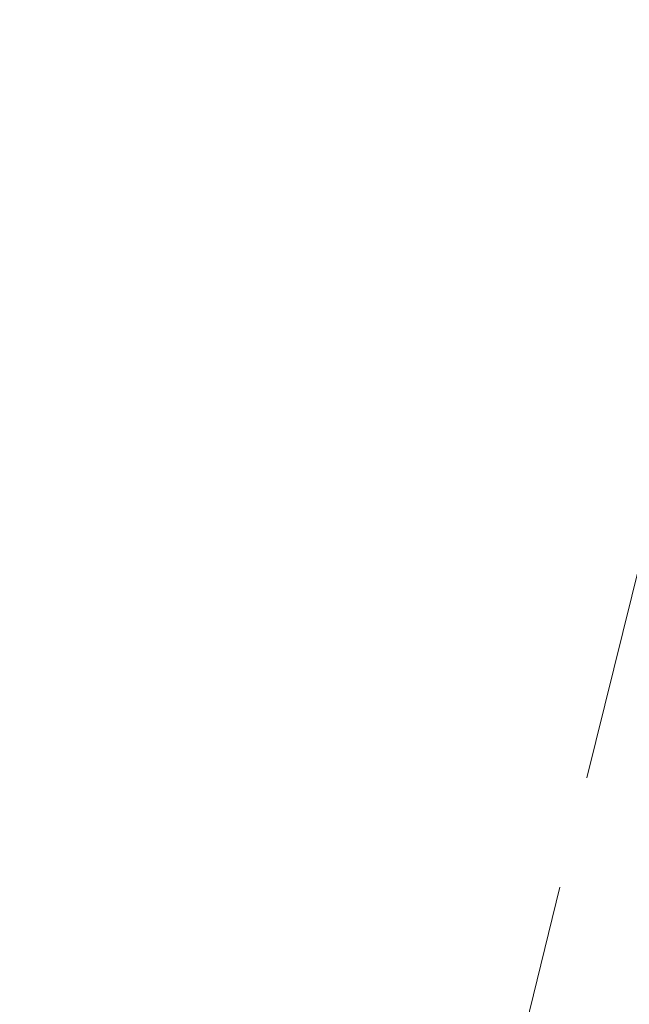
# Model space of a CAD drawing. Header units: metres. Extents: x 6599594 to 6600699, y 5687867 to 5691114.
# Tile 219 of 256: x 6599962.79 to 6599965.5, y 5688929.31 to 5688933.69. Entities that reach past the tile are written whole.
import ezdxf

# ---------------------------------------------------------------- set-up
doc = ezdxf.new("R2010")
doc.units = ezdxf.units.M
doc.header["$MEASUREMENT"] = 0
doc.linetypes.add('1', pattern=[0])
doc.linetypes.add('L_0_04', pattern=[1.5, 1, -0.5])
for name, color, linetype, lineweight in [('_kolor chodnik', 50, '1', 5), ('_kolor jezdnia', 4, '1', 0), ('_kolor pobocze', 211, '1', 5), ('_kolor zjazdy kostka', 7, '1', 5), ('_kolor ścieżka @ 1', 10, '1', 0), ('OT_ZagospodarowanieTerenu', 7, 'CONTINUOUS', 0)]:
    doc.layers.add(name, color=color, linetype=linetype, lineweight=lineweight)
pattern_1 = [(45, (0, 0), (-0.1414213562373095, 0.1414213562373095), []), (135, (0, 0), (-0.1414213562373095, -0.1414213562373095), [])]

msp = doc.modelspace()

# ---------------------------------------------------------------- hatches: boundary and pattern name
at = {"layer": '_kolor chodnik'}
h = msp.add_hatch(dxfattribs=at)
h.set_pattern_fill('ANSI37', color=256, scale=1.6)
h.set_pattern_definition(pattern_1)
h.paths.add_polyline_path([(6599849.938171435, 5688542.085872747), (6599852.232147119, 5688548.938742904), (6599853.573135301, 5688548.489851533), (6599853.827082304, 5688549.248475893), (6599851.793849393, 5688549.929093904), (6599849.895278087, 5688548.982823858), (6599847.823506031, 5688542.793750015)])
edge = h.paths.add_edge_path()
edge.add_line((6600018.106075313, 5689087.454911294), (6600022.42781917, 5689091.229234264))
edge.add_line((6600022.42781917, 5689091.229234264), (6600020.233254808, 5689093.742094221))
edge.add_line((6600020.233254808, 5689093.742094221), (6600017.159471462, 5689091.057656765))
edge.add_arc((6600023.275194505, 5689085.385140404), 8.34143334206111, 137.1531558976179, 148.8016577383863)
edge.add_line((6600016.140105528, 5689089.706021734), (6600018.106075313, 5689087.454911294))
h.paths.add_polyline_path([(6600038.501784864, 5689187.59229436), (6600037.906968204, 5689187.700586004), (6600037.638296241, 5689186.224843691), (6600038.240083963, 5689186.115282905)])
h.paths.add_polyline_path([(6600069.098302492, 5689360.276020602), (6600068.321239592, 5689360.413462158), (6600068.064048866, 5689358.936495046), (6600068.836639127, 5689358.799546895)])
h.paths.add_polyline_path([(6600082.393785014, 5689362.950258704), (6600082.941124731, 5689366.103121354), (6600081.481377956, 5689366.361351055), (6600080.923159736, 5689363.210828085)])
h.paths.add_polyline_path([(6600074.022236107, 5689388.065861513), (6600072.983907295, 5689388.249860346), (6600072.723374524, 5689386.772538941), (6600073.760538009, 5689386.588865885)])
h.paths.add_polyline_path([(6600105.602402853, 5689486.45426531), (6600106.738797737, 5689489.760539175), (6600105.28818975, 5689490.281952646), (6600104.132785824, 5689486.965912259)])
h.paths.add_polyline_path([(6600132.519778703, 5689678.737346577), (6600131.636986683, 5689678.922259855), (6600131.330470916, 5689677.453953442), (6600132.212256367, 5689677.269208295)])
h.paths.add_polyline_path([(6600156.649397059, 5689798.7449027), (6600156.48800471, 5689797.95886096), (6600157.450195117, 5689797.757316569), (6600157.615023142, 5689798.542205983)])
h.paths.add_polyline_path([(6600189.055358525, 5689948.643107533), (6600187.902868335, 5689948.884512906), (6600187.600024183, 5689947.417400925), (6600188.748131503, 5689947.176379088)])
edge = h.paths.add_edge_path()
edge.add_line((6600204.459383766, 5690032.969035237), (6600204.153258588, 5690031.227801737))
edge.add_arc((6600202.328347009, 5690027.299936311), 4.331100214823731, 41.853001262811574, 65.08011546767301, ccw=False)
edge.add_arc((6600032.903931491, 5690051.979071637), 174.020003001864, 352.8070218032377, 353.495463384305)
edge.add_arc((6600202.372679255, 5690027.343587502), 5.999999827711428, 55.12102442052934, 69.64815978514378)
edge = h.paths.add_edge_path()
edge.add_line((6600205.046027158, 5690040.265402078), (6600204.972740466, 5690038.483452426))
edge.add_arc((6600203.986269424, 5690044.401803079), 5.999999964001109, 279.4630688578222, 294.9140560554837)
edge.add_line((6600206.513819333, 5690038.960158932), (6600206.607027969, 5690041.030672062))
edge.add_arc((6600203.986269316, 5690044.401803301), 4.270000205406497, 284.3702444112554, 307.86193139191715, ccw=False)
edge = h.paths.add_edge_path()
edge.add_arc((6600203.547470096, 5690044.558759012), 6.446878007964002, 324.43500910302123, 356.20133685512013, ccw=False)
edge.add_arc((6600203.986269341, 5690044.401803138), 6.000000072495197, 323.2169970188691, 357.4193489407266)
h.paths.add_polyline_path([(6600208.910055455, 5690121.713696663), (6600208.146285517, 5690121.748120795), (6600207.125602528, 5690121.794124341), (6600209.971605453, 5690121.665851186)])
edge = h.paths.add_edge_path()
edge.add_line((6600238.769818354, 5690481.648294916), (6600240.338176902, 5690490.87374652))
edge.add_line((6600240.338176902, 5690490.87374652), (6600241.251295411, 5690510.829461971))
edge.add_line((6600241.251295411, 5690510.829461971), (6600239.524022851, 5690510.928942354))
edge.add_line((6600239.524022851, 5690510.928942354), (6600238.633343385, 5690491.167757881))
edge.add_line((6600238.633343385, 5690491.167757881), (6600234.579716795, 5690467.661262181))
edge.add_line((6600234.579716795, 5690467.661262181), (6600234.449796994, 5690464.966873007))
edge.add_arc((6600242.443669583, 5690464.607462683), 8.001948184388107, 177.4256737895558, 268.2543056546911)
edge.add_line((6600242.199903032, 5690456.609228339), (6600242.216657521, 5690457.359274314))
edge.add_line((6600242.216657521, 5690457.359274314), (6600242.305257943, 5690458.836738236))
edge.add_arc((6600242.444504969, 5690464.607952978), 5.772894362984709, 177.0298084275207, 268.6178439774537, ccw=False)
edge.add_line((6600236.679365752, 5690464.907083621), (6600236.951876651, 5690470.95443634))
edge.add_line((6600236.951876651, 5690470.95443634), (6600238.15078669, 5690478.210832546))
edge.add_line((6600238.15078669, 5690478.210832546), (6600238.769818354, 5690481.648294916))
h.paths.add_polyline_path([(6600238.769818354, 5690481.648294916), (6600238.15078669, 5690478.210832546), (6600239.670056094, 5690477.930590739), (6600240.266710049, 5690481.376366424)])
edge = h.paths.add_edge_path()
edge.add_line((6600223.366500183, 5690460.339976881), (6600223.278629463, 5690457.997544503))
edge.add_arc((6600220.967166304, 5690465.656339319), 7.999999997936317, 286.7940807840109, 300.2738222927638)
edge.add_line((6600225.000231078, 5690458.747331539), (6600225.240084, 5690461.623695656))
edge.add_arc((6600221.105749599, 5690465.648640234), 5.76999998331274, 293.06724424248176, 315.7681070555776, ccw=False)
edge = h.paths.add_edge_path()
edge.add_arc((6600220.025145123, 5690444.676291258), 5.770000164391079, 37.996647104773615, 59.94382588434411, ccw=False)
edge.add_line((6600224.572175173, 5690448.22839199), (6600224.817793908, 5690451.081798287))
edge.add_arc((6600220.025145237, 5690444.676291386), 7.999999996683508, 53.19588653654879, 68.15166733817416)
edge.add_line((6600223.00235276, 5690452.101669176), (6600222.91504296, 5690449.670427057))
edge = h.paths.add_edge_path()
edge.add_arc((6600221.105749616, 5690465.648640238), 7.999999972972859, 328.0222308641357, 357.0132597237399)
edge.add_line((6600229.094882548, 5690465.23180147), (6600229.218816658, 5690467.593604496))
edge.add_line((6600229.218816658, 5690467.593604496), (6600228.218919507, 5690467.645774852))
edge.add_line((6600228.218919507, 5690467.645774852), (6600227.891778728, 5690461.411918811))
h.paths.add_polyline_path([(6600200.980142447, 5690012.236744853), (6600202.317278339, 5690011.956662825), (6600202.522293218, 5690012.935421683), (6600201.182321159, 5690013.216097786)])
h.paths.add_polyline_path([(6600196.457878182, 5689983.98337835), (6600195.202332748, 5689984.246370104), (6600194.899091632, 5689982.777335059), (6600196.150355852, 5689982.515240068)])
edge = h.paths.add_edge_path()
edge.add_line((6600112.305909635, 5689517.991018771), (6600112.691041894, 5689519.807934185))
edge.add_line((6600112.691041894, 5689519.807934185), (6600113.245521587, 5689522.423769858))
edge.add_line((6600113.245521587, 5689522.423769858), (6600111.553124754, 5689522.782507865))
edge.add_line((6600111.553124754, 5689522.782507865), (6600107.405864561, 5689503.21722655))
edge.add_line((6600107.405864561, 5689503.21722655), (6600099.494506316, 5689480.361667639))
edge.add_line((6600099.494506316, 5689480.361667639), (6600099.182814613, 5689478.891218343))
edge.add_arc((6600107.008997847, 5689477.232359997), 8.000059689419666, 168.0325629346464, 257.7529108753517)
edge.add_line((6600105.311960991, 5689469.414366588), (6600105.784990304, 5689471.593619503))
edge.add_arc((6600107.008927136, 5689477.232314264), 5.769999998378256, 168.0321375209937, 257.7533362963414, ccw=False)
edge.add_line((6600101.364343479, 5689478.42879883), (6600101.647245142, 5689479.76342708))
edge.add_line((6600101.647245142, 5689479.76342708), (6600104.132785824, 5689486.965912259))
edge.add_line((6600104.132785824, 5689486.965912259), (6600105.28818975, 5689490.281952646))
edge.add_line((6600105.28818975, 5689490.281952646), (6600108.240043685, 5689498.809726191))
edge.add_line((6600108.240043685, 5689498.809726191), (6600112.305909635, 5689517.991018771))
h.paths.add_polyline_path([(6600136.009573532, 5689645.499114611), (6600138.333647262, 5689645.012304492), (6600138.661671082, 5689646.578318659), (6600134.869459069, 5689647.372651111)])
at = {"layer": '_kolor jezdnia'}
h = msp.add_hatch(dxfattribs=at)
h.set_pattern_fill('ANSI37', color=4, scale=3.5)
h.set_pattern_definition([(45, (0, 0), (-0.3093592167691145, 0.3093592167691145), []), (135, (0, 0), (-0.3093592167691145, -0.3093592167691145), [])])
edge = h.paths.add_edge_path()
edge.add_line((6599833.066047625, 5688539.933393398), (6599850.649511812, 5688527.983462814))
edge.add_arc((6599857.337592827, 5688536.653968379), 10.95025544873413, 169.5012687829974, 232.3548431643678, ccw=False)
edge.add_arc((6599858.085851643, 5688536.618142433), 11.69295282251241, 162.2507788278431, 169.9967502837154, ccw=False)
edge.add_line((6599846.949484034, 5688540.182754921), (6599847.823506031, 5688542.793750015))
edge.add_line((6599847.823506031, 5688542.793750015), (6599849.895278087, 5688548.982823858))
edge.add_line((6599849.895278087, 5688548.982823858), (6599852.434748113, 5688556.56906746))
edge.add_line((6599852.434748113, 5688556.56906746), (6599928.48625871, 5688783.760284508))
edge.add_line((6599928.48625871, 5688783.760284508), (6599931.025728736, 5688791.34652811))
edge.add_line((6599931.025728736, 5688791.34652811), (6599996.657773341, 5688987.411326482))
edge.add_line((6599996.657773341, 5688987.411326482), (6599999.197243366, 5688994.997570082))
edge.add_line((6599999.197243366, 5688994.997570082), (6600021.930100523, 5689062.908193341))
edge.add_line((6600021.930100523, 5689062.908193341), (6600017.620224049, 5689067.371531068))
edge.add_line((6600017.620224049, 5689067.371531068), (6600016.714558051, 5689064.654078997))
edge.add_line((6600016.714558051, 5689064.654078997), (6600012.423620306, 5689051.835617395))
edge.add_line((6600012.423620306, 5689051.835617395), (6600009.884150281, 5689044.249373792))
edge.add_line((6600009.884150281, 5689044.249373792), (6599977.53516164, 5688947.612159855))
edge.add_line((6599977.53516164, 5688947.612159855), (6599974.995691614, 5688940.025916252))
edge.add_line((6599974.995691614, 5688940.025916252), (6599942.096912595, 5688841.746295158))
edge.add_line((6599942.096912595, 5688841.746295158), (6599939.557442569, 5688834.160051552))
edge.add_line((6599939.557442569, 5688834.160051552), (6599882.679288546, 5688664.246042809))
edge.add_line((6599882.679288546, 5688664.246042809), (6599880.139818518, 5688656.659799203))
edge.add_line((6599880.139818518, 5688656.659799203), (6599852.46454386, 5688573.984527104))
edge.add_line((6599852.46454386, 5688573.984527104), (6599842.470137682, 5688544.127903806))
edge.add_arc((6599835.706422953, 5688546.652910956), 7.219660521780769, 248.5480913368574, 339.52856074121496, ccw=False)
h.paths.add_polyline_path([(6600044.653202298, 5689172.271628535), (6600046.276244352, 5689181.431901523), (6600047.759199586, 5689189.801539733), (6600051.0603021, 5689208.432603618), (6600052.368792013, 5689215.817578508), (6600054.808584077, 5689229.587499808), (6600056.11707399, 5689236.972474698), (6600057.346666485, 5689243.912161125), (6600058.655146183, 5689251.297078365), (6600058.831439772, 5689252.292060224), (6600060.098987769, 5689259.445963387), (6600060.139929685, 5689259.677035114), (6600061.407468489, 5689266.830886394), (6600072.329030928, 5689328.470998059), (6600073.637511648, 5689335.855921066), (6600077.337304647, 5689356.73715072), (6600078.820259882, 5689365.106788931), (6600081.142794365, 5689378.214921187), (6600082.538516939, 5689386.092227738), (6600095.187867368, 5689457.483787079), (6600091.082877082, 5689465.8405575), (6600089.043088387, 5689454.328211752), (6600087.870641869, 5689447.711051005), (6600087.560133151, 5689445.958573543), (6600086.562151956, 5689440.326076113), (6600082.433200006, 5689417.022719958), (6600080.95024477, 5689408.65308175), (6600077.202698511, 5689387.502337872), (6600075.719743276, 5689379.132699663), (6600073.469199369, 5689366.430874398), (6600071.986244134, 5689358.061236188), (6600069.98686466, 5689346.776955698), (6600068.591142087, 5689338.899649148), (6600065.559290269, 5689321.78820693), (6600064.163567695, 5689313.910900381), (6600059.719426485, 5689288.828650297), (6600058.323703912, 5689280.951343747), (6600057.563846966, 5689276.662793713), (6600056.168124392, 5689268.785487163), (6600054.804920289, 5689261.091711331), (6600053.409197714, 5689253.21440478), (6600053.264817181, 5689252.399536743), (6600051.869094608, 5689244.522230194), (6600051.183555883, 5689240.653124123), (6600049.787833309, 5689232.775817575), (6600046.593849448, 5689214.749319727), (6600045.198126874, 5689206.872013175), (6600044.41754409, 5689202.466488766), (6600042.934588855, 5689194.096850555), (6600036.429952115, 5689157.38538759), (6600034.946996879, 5689149.01574938), (6600030.579776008, 5689124.367629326), (6600027.529365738, 5689107.151445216), (6600024.895072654, 5689094.014582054), (6600030.583685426, 5689094.264316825), (6600032.945013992, 5689106.191885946), (6600043.170247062, 5689163.901990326)])
edge = h.paths.add_edge_path()
edge.add_line((6600111.106812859, 5689535.144351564), (6600111.256844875, 5689535.85214863))
edge.add_line((6600111.256844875, 5689535.85214863), (6600112.915748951, 5689543.678261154))
edge.add_line((6600112.915748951, 5689543.678261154), (6600117.304772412, 5689564.384094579))
edge.add_line((6600117.304772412, 5689564.384094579), (6600119.067357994, 5689572.699339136))
edge.add_line((6600119.067357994, 5689572.699339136), (6600120.087667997, 5689577.512794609))
edge.add_line((6600120.087667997, 5689577.512794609), (6600121.642890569, 5689584.849775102))
edge.add_line((6600121.642890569, 5689584.849775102), (6600128.436769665, 5689616.900852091))
edge.add_line((6600128.436769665, 5689616.900852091), (6600129.991992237, 5689624.237832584))
edge.add_line((6600129.991992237, 5689624.237832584), (6600132.660554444, 5689636.827148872))
edge.add_line((6600132.660554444, 5689636.827148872), (6600133.208838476, 5689639.444704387))
edge.add_line((6600133.208838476, 5689639.444704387), (6600134.848957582, 5689647.274775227))
edge.add_line((6600134.848957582, 5689647.274775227), (6600138.97649476, 5689666.979995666))
edge.add_line((6600138.97649476, 5689666.979995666), (6600140.51410642, 5689674.320687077))
edge.add_line((6600140.51410642, 5689674.320687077), (6600145.209128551, 5689696.735129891))
edge.add_line((6600145.209128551, 5689696.735129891), (6600146.746740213, 5689704.075821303))
edge.add_line((6600146.746740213, 5689704.075821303), (6600151.462308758, 5689726.588354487))
edge.add_line((6600151.462308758, 5689726.588354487), (6600152.999920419, 5689733.929045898))
edge.add_line((6600152.999920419, 5689733.929045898), (6600155.244070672, 5689744.642813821))
edge.add_line((6600155.244070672, 5689744.642813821), (6600156.781682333, 5689751.983505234))
edge.add_line((6600156.781682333, 5689751.983505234), (6600161.635515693, 5689775.156126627))
edge.add_line((6600161.635515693, 5689775.156126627), (6600163.378142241, 5689783.475576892))
edge.add_line((6600163.378142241, 5689783.475576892), (6600163.850769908, 5689785.731942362))
edge.add_line((6600163.850769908, 5689785.731942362), (6600167.028500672, 5689800.902704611))
edge.add_line((6600167.028500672, 5689800.902704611), (6600179.49088801, 5689860.399222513))
edge.add_line((6600179.49088801, 5689860.399222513), (6600181.233514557, 5689868.718672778))
edge.add_line((6600181.233514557, 5689868.718672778), (6600181.84713393, 5689871.648144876))
edge.add_line((6600181.84713393, 5689871.648144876), (6600183.384745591, 5689878.988836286))
edge.add_line((6600183.384745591, 5689878.988836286), (6600184.935818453, 5689886.393792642))
edge.add_line((6600184.935818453, 5689886.393792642), (6600186.575937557, 5689894.223863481))
edge.add_line((6600186.575937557, 5689894.223863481), (6600194.05133812, 5689929.912074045))
edge.add_line((6600194.05133812, 5689929.912074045), (6600195.691457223, 5689937.742144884))
edge.add_line((6600195.691457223, 5689937.742144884), (6600202.915799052, 5689972.231779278))
edge.add_line((6600202.915799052, 5689972.231779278), (6600204.555918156, 5689980.061850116))
edge.add_line((6600204.555918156, 5689980.061850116), (6600206.062781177, 5689987.255744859))
edge.add_line((6600206.062781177, 5689987.255744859), (6600207.702900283, 5689995.085815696))
edge.add_line((6600207.702900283, 5689995.085815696), (6600210.232559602, 5690007.162628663))
edge.add_line((6600210.232559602, 5690007.162628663), (6600211.694938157, 5690014.144150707))
edge.add_arc((6600028.177652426, 5690052.584442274), 187.5000004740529, 348.1696294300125, 357.4195276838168)
edge.add_line((6600215.487522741, 5690044.142720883), (6600208.310270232, 5690026.480446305))
edge.add_arc((6600032.903933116, 5690051.97907145), 177.2500013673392, 348.1696294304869, 351.7289130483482, ccw=False)
edge.add_line((6600206.38894146, 5690015.640182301), (6600205.966941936, 5690013.625519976))
edge.add_line((6600205.966941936, 5690013.625519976), (6600204.326822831, 5690005.795449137))
edge.add_line((6600204.326822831, 5690005.795449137), (6600197.076961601, 5689971.183982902))
edge.add_line((6600197.076961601, 5689971.183982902), (6600195.334335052, 5689962.864532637))
edge.add_line((6600195.334335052, 5689962.864532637), (6600193.44722506, 5689953.855305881))
edge.add_line((6600193.44722506, 5689953.855305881), (6600191.909227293, 5689946.512771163))
edge.add_line((6600191.909227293, 5689946.512771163), (6600185.496844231, 5689915.899498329))
edge.add_line((6600185.496844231, 5689915.899498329), (6600183.856521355, 5689908.068454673))
edge.add_line((6600183.856521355, 5689908.068454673), (6600182.066605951, 5689899.523243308))
edge.add_line((6600182.066605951, 5689899.523243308), (6600180.32407057, 5689891.204228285))
edge.add_line((6600180.32407057, 5689891.204228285), (6600174.320344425, 5689862.541919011))
edge.add_line((6600174.320344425, 5689862.541919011), (6600172.577809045, 5689854.222903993))
edge.add_line((6600172.577809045, 5689854.222903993), (6600163.663810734, 5689811.666703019))
edge.add_line((6600163.663810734, 5689811.666703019), (6600162.023782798, 5689803.837067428))
edge.add_line((6600162.023782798, 5689803.837067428), (6600160.924220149, 5689798.587659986))
edge.add_line((6600160.924220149, 5689798.587659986), (6600159.279208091, 5689790.734229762))
edge.add_line((6600159.279208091, 5689790.734229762), (6600157.107250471, 5689780.365115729))
edge.add_line((6600157.107250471, 5689780.365115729), (6600155.462238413, 5689772.511685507))
edge.add_line((6600155.462238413, 5689772.511685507), (6600153.380318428, 5689762.572418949))
edge.add_line((6600153.380318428, 5689762.572418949), (6600151.735124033, 5689754.718118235))
edge.add_line((6600151.735124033, 5689754.718118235), (6600148.586504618, 5689739.686336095))
edge.add_line((6600148.586504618, 5689739.686336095), (6600146.885007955, 5689731.563243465))
edge.add_line((6600146.885007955, 5689731.563243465), (6600141.75088822, 5689707.052510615))
edge.add_line((6600141.75088822, 5689707.052510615), (6600140.110896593, 5689699.223048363))
edge.add_line((6600140.110896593, 5689699.223048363), (6600133.483561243, 5689667.583574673))
edge.add_line((6600133.483561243, 5689667.583574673), (6600131.860394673, 5689659.834436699))
edge.add_line((6600131.860394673, 5689659.834436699), (6600131.740984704, 5689659.26436315))
edge.add_line((6600131.740984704, 5689659.26436315), (6600130.117814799, 5689651.515209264))
edge.add_line((6600130.117814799, 5689651.515209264), (6600127.27873359, 5689637.961189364))
edge.add_line((6600127.27873359, 5689637.961189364), (6600126.924568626, 5689636.290366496))
edge.add_line((6600126.924568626, 5689636.290366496), (6600125.166244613, 5689627.995226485))
edge.add_line((6600125.166244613, 5689627.995226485), (6600118.009503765, 5689594.232298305))
edge.add_line((6600118.009503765, 5689594.232298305), (6600116.25117975, 5689585.937158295))
edge.add_line((6600116.25117975, 5689585.937158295), (6600113.665314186, 5689573.737975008))
edge.add_line((6600113.665314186, 5689573.737975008), (6600111.898534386, 5689565.402943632))
edge.add_line((6600111.898534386, 5689565.402943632), (6600104.889982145, 5689532.339115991))
edge.add_line((6600104.889982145, 5689532.339115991), (6600103.22663594, 5689524.492047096))
edge.add_line((6600103.22663594, 5689524.492047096), (6600096.623876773, 5689493.342605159))
edge.add_line((6600096.623876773, 5689493.342605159), (6600094.968986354, 5689485.535427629))
edge.add_line((6600094.968986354, 5689485.535427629), (6600094.300101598, 5689482.379870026))
edge.add_line((6600094.300101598, 5689482.379870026), (6600099.182814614, 5689478.891218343))
edge.add_line((6600099.182814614, 5689478.891218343), (6600099.494506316, 5689480.361667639))
edge.add_line((6600099.494506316, 5689480.361667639), (6600111.106812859, 5689535.144351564))
edge = h.paths.add_edge_path()
edge.add_arc((6600239.213891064, 5690851.400367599), 10.00000000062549, -2.8342403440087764, 76.13703556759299, ccw=False)
edge.add_line((6600249.201658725, 5690850.905901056), (6600249.082723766, 5690848.503524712))
edge.add_line((6600249.082723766, 5690848.503524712), (6600247.016487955, 5690806.767468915))
edge.add_line((6600247.016487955, 5690806.767468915), (6600246.092398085, 5690789.152178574))
edge.add_line((6600246.092398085, 5690789.152178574), (6600233.768116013, 5690572.015170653))
edge.add_line((6600233.768116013, 5690572.015170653), (6600228.959056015, 5690465.296202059))
edge.add_line((6600228.959056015, 5690465.296202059), (6600234.588724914, 5690465.017134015))
edge.add_line((6600234.588724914, 5690465.017134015), (6600239.262540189, 5690571.767576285))
edge.add_line((6600239.262540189, 5690571.767576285), (6600252.50503885, 5690806.400146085))
edge.add_line((6600252.50503885, 5690806.400146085), (6600254.569211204, 5690848.094521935))
edge.add_arc((6600262.559425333, 5690847.6989487), 7.999999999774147, 76.13703557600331, 177.1657596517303, ccw=False)
edge.add_line((6600264.476229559, 5690855.465921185), (6600241.609896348, 5690861.109083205))
edge = h.paths.add_edge_path()
edge.add_line((6600250.031475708, 5690451.625307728), (6600250.231741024, 5690455.772579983))
edge.add_line((6600250.231741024, 5690455.772579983), (6600246.257763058, 5690456.417303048))
edge.add_line((6600246.257763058, 5690456.417303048), (6600242.171761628, 5690456.61060902))
edge.add_arc((6600242.563100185, 5690464.586983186), 7.985968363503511, 176.9123644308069, 267.1911945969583, ccw=False)
edge.add_line((6600234.588724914, 5690465.017134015), (6600228.959056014, 5690465.296202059))
edge.add_arc((6600220.965133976, 5690465.657286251), 8.002072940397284, 267.8289300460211, 357.413716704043, ccw=False)
edge.add_line((6600220.661989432, 5690457.660957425), (6600212.406915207, 5690458.119572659))
edge.add_line((6600212.406915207, 5690458.119572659), (6600208.431872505, 5690457.817501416))
edge.add_line((6600208.431872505, 5690457.817501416), (6600208.233912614, 5690454.548331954))
edge.add_line((6600208.233912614, 5690454.548331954), (6600212.129565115, 5690453.127270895))
edge.add_line((6600212.129565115, 5690453.127270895), (6600218.640548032, 5690452.76554962))
edge.add_line((6600218.640548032, 5690452.76554962), (6600216.486747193, 5690452.885205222))
edge.add_line((6600216.486747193, 5690452.885205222), (6600220.468905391, 5690452.663974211))
edge.add_arc((6600220.025145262, 5690444.676291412), 7.99999997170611, -0.3386579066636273, 86.8201700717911, ccw=False)
edge.add_line((6600228.025005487, 5690444.629006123), (6600227.803602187, 5690439.649256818))
edge.add_line((6600227.803602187, 5690439.649256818), (6600226.885525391, 5690435.936828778))
edge.add_line((6600226.885525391, 5690435.936828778), (6600225.534849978, 5690405.967249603))
edge.add_line((6600225.534849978, 5690405.967249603), (6600226.115199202, 5690402.187514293))
edge.add_line((6600226.115199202, 5690402.187514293), (6600213.445139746, 5690121.008786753))
edge.add_line((6600213.445139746, 5690121.008786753), (6600213.352800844, 5690118.960058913))
edge.add_line((6600213.352800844, 5690118.960058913), (6600209.980184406, 5690044.131649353))
edge.add_arc((6600203.98626942, 5690044.401803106), 5.999999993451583, 257.4162346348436, 357.41934921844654, ccw=False)
edge.add_line((6600202.679069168, 5690038.545931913), (6600201.589735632, 5690033.666039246))
edge.add_line((6600201.589735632, 5690033.666039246), (6600203.67987942, 5690033.199458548))
edge.add_arc((6600202.372679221, 5690027.343587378), 5.999999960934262, -8.27108729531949, 77.41623506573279, ccw=False)
edge.add_line((6600208.310270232, 5690026.480446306), (6600215.487522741, 5690044.142720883))
edge.add_line((6600215.487522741, 5690044.142720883), (6600216.199687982, 5690059.9446614))
edge.add_line((6600216.199687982, 5690059.9446614), (6600216.537356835, 5690067.437056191))
edge.add_line((6600216.537356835, 5690067.437056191), (6600223.893528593, 5690230.66011469))
edge.add_line((6600223.893528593, 5690230.66011469), (6600224.231197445, 5690238.152509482))
edge.add_line((6600224.231197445, 5690238.152509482), (6600233.507835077, 5690443.987992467))
edge.add_arc((6600241.499722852, 5690443.627812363), 7.999999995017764, 87.29208981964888, 177.4195277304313, ccw=False)
edge.add_line((6600241.877677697, 5690451.618879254), (6600246.021541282, 5690451.422886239))
edge.add_line((6600246.021541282, 5690451.422886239), (6600246.427694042, 5690451.44338883))
edge.add_line((6600246.427694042, 5690451.44338883), (6600246.79397003, 5690451.461878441))
edge.add_line((6600246.79397003, 5690451.461878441), (6600250.031475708, 5690451.625307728))
edge = h.paths.add_edge_path()
edge.add_line((6600007.33756506, 5689086.20374581), (6600006.980466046, 5689080.740822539))
edge.add_line((6600006.980466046, 5689080.740822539), (6600007.229745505, 5689080.720859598))
edge.add_line((6600007.229745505, 5689080.720859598), (6600008.093335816, 5689080.601653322))
edge.add_line((6600008.093335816, 5689080.601653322), (6600008.702681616, 5689080.53831051))
edge.add_arc((6600008.140193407, 5689070.554142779), 9.999999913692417, -18.557800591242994, 86.77547804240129, ccw=False)
edge.add_line((6600017.620224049, 5689067.371531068), (6600021.930100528, 5689062.908193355))
edge.add_arc((6599734.83819726, 5689159.011261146), 302.7499967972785, 341.4922000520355, 343.8640860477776)
edge.add_arc((6600034.895369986, 5689072.315877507), 9.581213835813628, 98.63328270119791, 164.5273290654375, ccw=False)
edge.add_line((6600033.457137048, 5689081.788529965), (6600033.832640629, 5689081.798737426))
edge.add_line((6600033.832640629, 5689081.798737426), (6600034.422462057, 5689082.05700874))
edge.add_line((6600034.422462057, 5689082.05700874), (6600036.833623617, 5689082.139040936))
edge.add_line((6600036.833623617, 5689082.139040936), (6600036.730225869, 5689087.148851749))
edge.add_line((6600036.730225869, 5689087.148851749), (6600036.579860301, 5689087.134303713))
edge.add_arc((6600036.479565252, 5689093.136286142), 6.002820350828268, 169.1687651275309, 270.9573417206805, ccw=False)
edge.add_line((6600030.583685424, 5689094.264316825), (6600024.895072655, 5689094.014582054))
edge.add_arc((6600015.200558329, 5689096.162123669), 9.929528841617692, 271.0943432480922, 347.5094668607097, ccw=False)
edge.add_arc((6600014.909438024, 5689089.646776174), 3.446070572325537, 264.4236009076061, 278.0194998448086, ccw=False)
edge.add_line((6600014.574573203, 5689086.217014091), (6600014.299554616, 5689086.232508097))
edge.add_line((6600014.299554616, 5689086.232508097), (6600010.474232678, 5689086.448019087))
edge.add_line((6600010.474232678, 5689086.448019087), (6600007.33756506, 5689086.20374581))
edge = h.paths.add_edge_path()
edge.add_line((6600105.490725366, 5689463.953528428), (6600106.927559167, 5689464.047234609))
edge.add_line((6600106.927559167, 5689464.047234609), (6600107.835, 5689468.66))
edge.add_line((6600107.835, 5689468.66), (6600105.311960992, 5689469.414366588))
edge.add_arc((6600107.008997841, 5689477.232359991), 8.000059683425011, 168.0325628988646, 257.75291091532, ccw=False)
edge.add_line((6600099.182814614, 5689478.891218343), (6600094.300101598, 5689482.379870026))
edge.add_arc((6600586.245114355, 5689378.104238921), 502.8750369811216, 168.032376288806, 169.9522165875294)
edge.add_line((6600091.082877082, 5689465.8405575), (6600095.187867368, 5689457.483787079))
edge.add_arc((6600103.065173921, 5689456.088064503), 8.000000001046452, 77.7533362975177, 169.9524553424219, ccw=False)
edge.add_line((6600104.762140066, 5689463.906012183), (6600105.490725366, 5689463.953528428))
at = {"layer": '_kolor pobocze'}
h = msp.add_hatch(dxfattribs=at)
h.set_pattern_fill('ANSI37', color=256, scale=1.6)
h.set_pattern_definition(pattern_1)
edge = h.paths.add_edge_path()
edge.add_line((6600035.926965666, 5689101.569442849), (6600036.046865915, 5689102.311543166))
edge.add_arc((6600058.171848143, 5689233.778275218), 133.3154772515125, 259.4578941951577, 260.4470163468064, ccw=False)
edge.add_line((6600033.780707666, 5689102.713067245), (6600032.142559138, 5689101.847662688))
edge.add_arc((6599734.838175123, 5689159.011266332), 302.7500195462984, 347.6801154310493, 349.11639019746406, ccw=False)
edge.add_arc((6600036.478170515, 5689093.133441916), 6.000000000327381, 167.68011541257, 271.5571101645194)
edge.add_line((6600036.64121064, 5689087.1356575), (6600036.730491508, 5689087.137804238))
edge.add_line((6600036.730491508, 5689087.137804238), (6600036.712463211, 5689087.887583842))
edge.add_line((6600036.712463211, 5689087.887583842), (6600036.559840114, 5689087.884077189))
edge.add_arc((6600036.482532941, 5689093.14290691), 5.259397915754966, 170.6455005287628, 270.8422131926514, ccw=False)
edge.add_arc((6600545.796425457, 5688991.216220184), 524.6691769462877, 167.9170060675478, 168.7028219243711, ccw=False)
edge.add_line((6600032.751078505, 5689101.044345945), (6600034.011432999, 5689101.917298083))
edge.add_line((6600034.011432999, 5689101.917298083), (6600035.926965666, 5689101.569442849))
edge = h.paths.add_edge_path()
edge.add_line((6600002.828843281, 5688994.032881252), (6600003.066918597, 5688994.74409159))
edge.add_line((6600003.066918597, 5688994.74409159), (6600001.227880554, 5688995.359703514))
edge.add_line((6600001.227880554, 5688995.359703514), (6600000.55876659, 5688996.702196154))
edge.add_line((6600000.55876659, 5688996.702196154), (6600022.641310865, 5689062.67011804))
edge.add_arc((6599734.838193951, 5689159.011262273), 303.5000002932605, 341.4922000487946, 343.8640860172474)
edge.add_arc((6600035.267451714, 5689072.092773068), 9.250000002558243, 91.55711016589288, 163.8640860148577, ccw=False)
edge.add_line((6600035.016098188, 5689081.339357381), (6600036.868703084, 5689081.389717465))
edge.add_line((6600036.868703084, 5689081.389717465), (6600036.850674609, 5689082.139504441))
edge.add_line((6600036.850674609, 5689082.139504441), (6600034.99571817, 5689082.089080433))
edge.add_arc((6600035.267451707, 5689072.092773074), 9.999999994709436, 91.55711014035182, 163.8640860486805)
edge.add_arc((6599734.838192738, 5689159.011262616), 302.7500015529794, 341.4922000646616, 343.8640860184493, ccw=False)
edge.add_line((6600021.930100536, 5689062.908193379), (6599999.748942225, 5688996.645678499))
edge.add_line((6599999.748942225, 5688996.645678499), (6600000.695212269, 5688994.747107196))
edge.add_line((6600000.695212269, 5688994.747107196), (6600002.828843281, 5688994.032881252))
h.paths.add_polyline_path([(6599971.7492186, 5688907.297112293), (6599971.084233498, 5688908.631320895), (6599997.822068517, 5688988.526766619), (6599999.164561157, 5688989.195880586), (6600001.003599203, 5688988.580268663), (6600001.241674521, 5688989.291479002), (6599999.108043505, 5688990.005704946), (6599997.209472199, 5688989.059434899), (6599970.270280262, 5688908.583087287), (6599971.216550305, 5688906.684515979), (6599973.350181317, 5688905.970290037), (6599973.588256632, 5688906.681500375)])
h.paths.add_polyline_path([(6599932.504667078, 5688790.060553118), (6599931.835553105, 5688791.403045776), (6599968.343406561, 5688900.4641754), (6599969.685899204, 5688901.133289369), (6599971.524937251, 5688900.517677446), (6599971.763012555, 5688901.228887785), (6599969.629381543, 5688901.94311373), (6599967.730810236, 5688900.996843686), (6599931.025728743, 5688791.34652811), (6599931.971998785, 5688789.447956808), (6599934.105629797, 5688788.73373086), (6599934.343705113, 5688789.4449412)])
at = {"layer": '_kolor zjazdy kostka'}
h = msp.add_hatch(dxfattribs=at)
h.set_pattern_fill('ANSI37', color=256, scale=1.6)
h.set_pattern_definition(pattern_1)
h.paths.add_polyline_path([(6600244.137440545, 5690813.934732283), (6600242.369522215, 5690814.022127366), (6600242.097568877, 5690808.528921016), (6600243.865482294, 5690808.441426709)])
h.paths.add_polyline_path([(6600247.012128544, 5690806.679412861), (6600247.442736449, 5690815.377295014), (6600247.393289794, 5690814.378518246), (6600247.113277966, 5690808.722537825)])
h.paths.add_polyline_path([(6600242.297085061, 5690788.088808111), (6600240.958726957, 5690788.155683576), (6600240.648818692, 5690782.664569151), (6600241.987258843, 5690782.599147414)])
h.paths.add_polyline_path([(6600245.558275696, 5690780.919298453), (6600246.037231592, 5690789.405686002), (6600244.985820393, 5690788.453468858), (6600244.612601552, 5690781.981345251)])
h.paths.add_polyline_path([(6600241.348405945, 5690723.711515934), (6600242.272017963, 5690722.691689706), (6600242.749709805, 5690731.155680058), (6600241.698138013, 5690730.203317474), (6600241.472690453, 5690726.27550499)])
h.paths.add_polyline_path([(6600225.772794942, 5690394.589141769), (6600224.731429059, 5690393.637598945), (6600224.461246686, 5690387.644646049), (6600225.412923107, 5690386.603142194)])
h.paths.add_polyline_path([(6600223.012390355, 5690333.280720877), (6600223.372595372, 5690341.272607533), (6600222.32835346, 5690340.318436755), (6600222.058239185, 5690334.324941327)])
h.paths.add_polyline_path([(6600215.496388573, 5690166.390602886), (6600215.856593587, 5690174.382489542), (6600214.812834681, 5690173.428760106), (6600214.542018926, 5690167.435062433)])
h.paths.add_polyline_path([(6600212.446537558, 5690121.053392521), (6600213.399499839, 5690120.010473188), (6600213.788744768, 5690128.503024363), (6600212.745135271, 5690127.54943145)])
h.paths.add_polyline_path([(6600209.977420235, 5690121.665589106), (6600210.225142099, 5690127.162117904), (6600207.346107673, 5690127.291879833), (6600207.119593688, 5690121.794395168)])
h.paths.add_polyline_path([(6600207.950178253, 5690070.725854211), (6600204.880846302, 5690070.828947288), (6600204.643784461, 5690065.333808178), (6600207.702521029, 5690065.204598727)])
h.paths.add_polyline_path([(6600200.981479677, 5690012.236464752), (6600199.969248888, 5690007.339980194), (6600201.282587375, 5690007.064882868), (6600202.31726072, 5690011.956666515)])
h.paths.add_polyline_path([(6600193.613960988, 5689970.406358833), (6600192.398010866, 5689970.660657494), (6600191.286205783, 5689965.274578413), (6600192.486379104, 5689965.023185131)])
h.paths.add_polyline_path([(6600189.061271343, 5689948.671423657), (6600189.98413328, 5689953.050774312), (6600188.818902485, 5689953.32186217), (6600187.908781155, 5689948.91282903)])
h.paths.add_polyline_path([(6600180.976201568, 5689915.317449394), (6600179.952861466, 5689910.421322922), (6600181.008474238, 5689910.200199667), (6600182.033843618, 5689915.09540201)])
h.paths.add_polyline_path([(6600176.508279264, 5689893.538690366), (6600177.476023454, 5689893.335973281), (6600178.603605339, 5689898.719146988), (6600177.636002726, 5689898.922290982)])
h.paths.add_polyline_path([(6600179.28182965, 5689859.401159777), (6600180.522246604, 5689860.211927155), (6600181.057490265, 5689860.561775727), (6600183.598022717, 5689860.029600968), (6600184.726606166, 5689865.412570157), (6600182.186324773, 5689865.943033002), (6600181.604764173, 5689866.832779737), (6600181.024456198, 5689867.720610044)])
h.paths.add_polyline_path([(6600160.200810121, 5689810.862606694), (6600159.232772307, 5689811.065842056), (6600158.207991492, 5689806.171529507), (6600159.175735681, 5689805.968812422)])
h.paths.add_polyline_path([(6600156.49391753, 5689797.987177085), (6600155.463416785, 5689793.068691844), (6600156.431160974, 5689792.865974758), (6600157.461419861, 5689797.784520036)])
edge = h.paths.add_edge_path()
edge.add_arc((6600173.111981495, 5689800.679690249), 5.999999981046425, 204.673115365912, 239.5411154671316, ccw=False)
edge.add_arc((6600173.162096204, 5689800.685330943), 6.047914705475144, 168.3203586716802, 204.5234866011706, ccw=False)
edge.add_line((6600167.239404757, 5689801.9096668), (6600163.651667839, 5689784.781499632))
edge.add_arc((6600169.524220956, 5689783.551410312), 5.999999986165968, 139.2146049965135, 168.1696294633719, ccw=False)
edge.add_arc((6600169.524220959, 5689783.551410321), 5.999999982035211, 96.80962310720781, 139.2146050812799, ccw=False)
edge.add_line((6600168.812796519, 5689789.509083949), (6600170.070461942, 5689795.507731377))
h.paths.add_polyline_path([(6600163.526364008, 5689776.866746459), (6600166.051243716, 5689776.337874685), (6600167.179826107, 5689781.720838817), (6600164.653945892, 5689782.249920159), (6600163.941148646, 5689783.340449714), (6600163.493329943, 5689784.025580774), (6600161.750703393, 5689775.706130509), (6600162.438017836, 5689776.155376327)])
h.paths.add_polyline_path([(6600152.614191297, 5689774.643430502), (6600153.639138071, 5689779.536616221), (6600152.646757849, 5689779.744928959), (6600151.646447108, 5689774.846147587)])
h.paths.add_polyline_path([(6600150.121074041, 5689767.466820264), (6600148.177624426, 5689758.16795459), (6600149.115997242, 5689757.971390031), (6600151.066362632, 5689767.268392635)])
h.paths.add_polyline_path([(6600142.970741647, 5689739.332500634), (6600141.888449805, 5689734.142420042), (6600144.036614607, 5689733.695518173), (6600145.123068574, 5689738.882330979)])
h.paths.add_polyline_path([(6600136.256357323, 5689701.052153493), (6600137.154085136, 5689700.864096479), (6600138.287960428, 5689706.274871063), (6600137.386492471, 5689706.464182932)])
h.paths.add_polyline_path([(6600130.081494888, 5689667.099389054), (6600129.212847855, 5689667.281639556), (6600128.083282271, 5689661.898895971), (6600128.953953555, 5689661.716447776)])
h.paths.add_polyline_path([(6600128.397394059, 5689659.030340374), (6600127.554144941, 5689659.207226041), (6600126.49340855, 5689653.810049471), (6600127.269860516, 5689653.647397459)])
h.paths.add_polyline_path([(6600134.990411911, 5689640.633636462), (6600137.30714639, 5689640.148363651), (6600138.339560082, 5689645.040620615), (6600136.015486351, 5689645.500958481), (6600135.435178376, 5689646.388788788), (6600134.8548704, 5689647.276619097), (6600133.214751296, 5689639.446548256), (6600134.102581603, 5689640.026856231)])
h.paths.add_polyline_path([(6600122.164164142, 5689634.294831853), (6600121.024067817, 5689628.914244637), (6600122.015114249, 5689628.705875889), (6600123.155614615, 5689634.086346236)])
h.paths.add_polyline_path([(6600114.54207576, 5689593.450769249), (6600113.493359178, 5689593.398339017), (6600112.364315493, 5689588.045694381), (6600113.29076438, 5689587.54753241)])
h.paths.add_polyline_path([(6600110.194543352, 5689572.941097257), (6600109.20781945, 5689573.148880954), (6600108.067717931, 5689567.768269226), (6600109.05014319, 5689567.535215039)])
h.paths.add_polyline_path([(6600119.083213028, 5689565.540446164), (6600119.089125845, 5689565.542290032), (6600121.462438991, 5689565.065690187), (6600122.598093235, 5689570.447168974), (6600120.229622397, 5689570.949214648), (6600119.651446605, 5689571.8119627), (6600119.073270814, 5689572.727655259), (6600117.310757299, 5689564.412754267)])
h.paths.add_polyline_path([(6600101.698666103, 5689532.937884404), (6600100.730666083, 5689533.141679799), (6600099.694214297, 5689528.250234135), (6600100.669121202, 5689528.045267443)])
h.paths.add_polyline_path([(6600094.064021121, 5689496.827028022), (6600093.080194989, 5689497.033910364), (6600092.036590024, 5689492.143967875), (6600093.038865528, 5689491.933250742)])
h.paths.add_polyline_path([(6600083.709836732, 5689453.74980843), (6600082.738586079, 5689448.336231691), (6600084.647281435, 5689448.027407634), (6600085.606840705, 5689453.416583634)])
h.paths.add_polyline_path([(6600084.434394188, 5689446.82589514), (6600083.348896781, 5689447.018140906), (6600082.567374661, 5689442.58660872), (6600083.649300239, 5689442.394910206)])
h.paths.add_polyline_path([(6600078.04194071, 5689410.721110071), (6600078.996952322, 5689416.137564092), (6600078.054833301, 5689416.304853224), (6600077.111232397, 5689410.886043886)])
h.paths.add_polyline_path([(6600072.911565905, 5689386.768652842), (6600071.960466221, 5689381.312635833), (6600072.800073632, 5689381.16322159), (6600073.766450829, 5689386.590709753)])
h.paths.add_polyline_path([(6600082.887400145, 5689379.432062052), (6600085.278102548, 5689379.03494316), (6600086.160383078, 5689383.956496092), (6600083.759726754, 5689384.355378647), (6600083.152078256, 5689385.224725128), (6600082.544429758, 5689386.094071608), (6600081.148707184, 5689378.216765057), (6600082.018053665, 5689378.824413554)])
h.paths.add_polyline_path([(6600080.731401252, 5689363.247695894), (6600080.041469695, 5689363.369939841), (6600079.433821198, 5689364.239286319), (6600078.8261727, 5689365.1086328), (6600077.343217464, 5689356.73899459), (6600078.212563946, 5689357.346643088), (6600079.081910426, 5689357.954291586), (6600081.429189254, 5689357.564866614), (6600082.388748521, 5689362.980514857)])
h.paths.add_polyline_path([(6600069.104215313, 5689360.304336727), (6600070.063917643, 5689365.720487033), (6600069.2708267, 5689365.861009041), (6600068.327152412, 5689360.441778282)])
h.paths.add_polyline_path([(6600066.550616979, 5689345.891799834), (6600065.546169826, 5689346.069805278), (6600064.677796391, 5689341.145792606), (6600065.678290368, 5689340.968483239)])
h.paths.add_polyline_path([(6600061.138656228, 5689321.077501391), (6600060.270282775, 5689316.15348863), (6600061.250715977, 5689315.979734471), (6600062.127590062, 5689320.902245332)])
h.paths.add_polyline_path([(6600055.325252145, 5689288.11325564), (6600054.456878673, 5689283.189242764), (6600055.410852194, 5689283.020177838), (6600056.283178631, 5689287.917022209)])
h.paths.add_polyline_path([(6600048.045675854, 5689182.819289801), (6600050.371939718, 5689182.407116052), (6600051.31444535, 5689187.67761207), (6600048.980409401, 5689188.064690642), (6600048.372760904, 5689188.934037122), (6600047.765112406, 5689189.803383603), (6600046.306982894, 5689181.603992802), (6600046.972918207, 5689182.069462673)])
h.paths.add_polyline_path([(6600040.943690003, 5689201.374141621), (6600039.339175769, 5689201.66987967), (6600038.429882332, 5689196.244216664), (6600039.984130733, 5689195.958493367)])
h.paths.add_polyline_path([(6600032.993704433, 5689156.473759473), (6600032.278185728, 5689156.600537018), (6600031.299242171, 5689151.188930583), (6600032.034145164, 5689151.058111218)])
h.paths.add_polyline_path([(6600026.309179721, 5689123.603833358), (6600025.417362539, 5689118.683970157), (6600026.271201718, 5689118.532684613), (6600027.143528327, 5689123.456001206)])
h.paths.add_polyline_path([(6600013.302986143, 5689054.462576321), (6600015.842456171, 5689062.048819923), (6600014.576741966, 5689061.417973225), (6600012.672139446, 5689055.728290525)])
h.paths.add_polyline_path([(6599974.547216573, 5688938.686171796), (6599977.086686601, 5688946.272415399), (6599975.820972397, 5688945.641568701), (6599973.916369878, 5688939.951886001)])
h.paths.add_polyline_path([(6599942.102825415, 5688841.748139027), (6599940.837111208, 5688841.117292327), (6599938.932508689, 5688835.427609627), (6599939.563355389, 5688834.161895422)])
h.paths.add_polyline_path([(6599882.685201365, 5688664.247886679), (6599881.419487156, 5688663.617039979), (6599879.514884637, 5688657.927357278), (6599880.145731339, 5688656.661643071)])
h.paths.add_polyline_path([(6599851.799762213, 5688549.930937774), (6599853.832995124, 5688549.250319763), (6599855.42016389, 5688553.991722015), (6599853.386930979, 5688554.672340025), (6599852.913795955, 5688555.621625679), (6599852.440660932, 5688556.570911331), (6599849.901190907, 5688548.984667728)])
h.paths.add_polyline_path([(6600233.581687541, 5690586.458647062), (6600234.520016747, 5690585.337735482), (6600234.976631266, 5690593.428266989), (6600233.922640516, 5690592.499827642)])
h.paths.add_polyline_path([(6600231.72837122, 5690526.750719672), (6600230.676277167, 5690525.793817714), (6600230.420013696, 5690519.782861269), (6600231.363586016, 5690518.655686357)])
h.paths.add_polyline_path([(6600237.577122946, 5690639.505119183), (6600236.516490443, 5690638.540451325), (6600236.176926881, 5690632.541599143), (6600237.1204992, 5690631.41442423)])
h.paths.add_polyline_path([(6600238.927801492, 5690681.139540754), (6600239.8637879, 5690680.021427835), (6600240.320411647, 5690688.112122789), (6600239.268317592, 5690687.155220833)])
h.paths.add_polyline_path([(6600218.12228406, 5690224.814875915), (6600217.079933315, 5690223.86243318), (6600216.809648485, 5690217.865326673), (6600217.762143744, 5690216.822918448)])
h.paths.add_polyline_path([(6600219.363739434, 5690274.535639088), (6600220.31588625, 5690273.493612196), (6600220.675810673, 5690281.480778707), (6600219.633750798, 5690280.528598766)])
h.paths.add_polyline_path([(6600168.759867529, 5689856.554734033), (6600169.729143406, 5689856.3516961), (6600170.857343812, 5689861.737822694), (6600169.889741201, 5689861.940966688)])
h.paths.add_polyline_path([(6600168.841833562, 5689852.115601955), (6600167.871405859, 5689852.319339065), (6600166.844894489, 5689847.425845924), (6600167.816759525, 5689847.221809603)])
at = {"layer": '_kolor ścieżka @ 1'}
h = msp.add_hatch(dxfattribs=at)
h.set_pattern_fill('ANSI37', color=10, scale=1.8)
h.set_pattern_definition([(45, (0, 0), (-0.1590990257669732, 0.1590990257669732), []), (135, (0, 0), (-0.1590990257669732, -0.1590990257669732), [])])
edge = h.paths.add_edge_path()
edge.add_line((6599877.145262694, 5688659.244027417), (6599854.614951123, 5688591.938475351))
edge.add_line((6599854.614951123, 5688591.938475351), (6599854.214414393, 5688589.387325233))
edge.add_line((6599854.214414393, 5688589.387325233), (6599839.435327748, 5688545.233719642))
edge.add_arc((6599834.523035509, 5688547.748213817), 5.518450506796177, 246.51508714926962, 332.8930934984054, ccw=False)
edge.add_line((6599832.323891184, 5688542.686883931), (6599836.925902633, 5688539.594394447))
edge.add_arc((6599835.881373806, 5688546.52869976), 7.012533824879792, 278.5661808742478, 339.9794081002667)
edge.add_line((6599842.470137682, 5688544.127903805), (6599857.359687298, 5688588.607952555))
edge.add_line((6599857.359687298, 5688588.607952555), (6599857.303782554, 5688591.591210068))
edge.add_line((6599857.303782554, 5688591.591210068), (6599879.508971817, 5688657.925513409))
edge.add_line((6599879.508971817, 5688657.925513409), (6599879.193548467, 5688658.558370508))
edge.add_line((6599879.193548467, 5688658.558370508), (6599877.145262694, 5688659.244027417))
h.paths.add_polyline_path([(6599879.193548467, 5688658.558370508), (6599879.508971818, 5688657.925513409), (6599881.413574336, 5688663.615196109), (6599880.780717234, 5688663.299772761), (6599878.732431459, 5688663.985429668), (6599877.145262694, 5688659.244027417)])
h.paths.add_polyline_path([(6599938.92659587, 5688835.425765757), (6599938.611172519, 5688836.058622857), (6599936.562886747, 5688836.744279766), (6599878.732431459, 5688663.985429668), (6599880.780717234, 5688663.299772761), (6599881.413574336, 5688663.615196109)])
h.paths.add_polyline_path([(6599974.364844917, 5688941.291630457), (6599974.049421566, 5688941.924487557), (6599972.001135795, 5688942.610144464), (6599936.562886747, 5688836.744279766), (6599938.611172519, 5688836.058622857), (6599938.92659587, 5688835.425765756)])
h.paths.add_polyline_path([(6599974.049421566, 5688941.924487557), (6599974.364844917, 5688941.291630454), (6600009.253303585, 5689045.515087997), (6600008.937880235, 5689046.147945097), (6600006.889594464, 5689046.833602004), (6599972.001135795, 5688942.610144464)])
h.paths.add_polyline_path([(6600008.937880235, 5689046.147945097), (6600009.253303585, 5689045.515087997), (6600011.157906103, 5689051.204770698), (6600010.525049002, 5689050.889347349), (6600008.476763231, 5689051.575004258), (6600006.889594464, 5689046.833602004)])
edge = h.paths.add_edge_path()
edge.add_arc((6599858.085851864, 5688536.618142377), 11.69295304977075, 162.2507788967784, 169.9967501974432)
edge.add_line((6599846.570656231, 5688538.649255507), (6599849.824991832, 5688528.706403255))
edge.add_line((6599849.824991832, 5688528.706403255), (6599853.13552, 5688528.731057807))
edge.add_line((6599853.13552, 5688528.731057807), (6599849.868997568, 5688538.728963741))
edge.add_line((6599849.868997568, 5688538.728963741), (6599850.886451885, 5688541.768438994))
edge.add_line((6599850.886451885, 5688541.768438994), (6599849.938171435, 5688542.085872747))
edge.add_line((6599849.938171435, 5688542.085872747), (6599847.823506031, 5688542.793750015))
edge.add_line((6599847.823506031, 5688542.793750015), (6599846.949484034, 5688540.182754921))
edge = h.paths.add_edge_path()
edge.add_arc((6600008.743460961, 5689068.123037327), 7.659999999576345, 341.4922000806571, 372.1491631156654)
edge.add_line((6600016.231900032, 5689069.735141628), (6600014.371922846, 5689078.374983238))
edge.add_arc((6600008.140193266, 5689070.554142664), 10.00000004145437, 51.45178747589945, 78.26461791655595)
edge.add_line((6600010.174112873, 5689080.345116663), (6600010.018184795, 5689077.57739322))
edge.add_arc((6600009.814745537, 5689075.098871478), 2.486856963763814, 14.594442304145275, 85.30763078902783, ccw=False)
edge.add_line((6600012.221360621, 5689075.725498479), (6600013.747330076, 5689068.63716722))
edge.add_line((6600013.747330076, 5689068.63716722), (6600013.596857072, 5689066.921144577))
edge.add_line((6600013.596857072, 5689066.921144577), (6600008.476763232, 5689051.575004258))
edge.add_line((6600008.476763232, 5689051.575004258), (6600010.525049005, 5689050.889347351))
edge.add_line((6600010.525049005, 5689050.889347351), (6600011.157906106, 5689051.204770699))
edge.add_line((6600011.157906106, 5689051.204770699), (6600016.007289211, 5689065.69149478))

# ---------------------------------------------------------------- linework, layer by layer
at = {"layer": 'OT_ZagospodarowanieTerenu', "linetype": 'L_0_04', "flags": 128}
msp.add_lwpolyline([(6599962.861, 5688912.999), (6599958.659, 5688913.324), (6599964.521, 5688927.098), (6599967.967, 5688941.089), (6599972.933, 5688950.469999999), (6599975.536, 5688951.262), (6599967.571, 5688926.889)], close=True, dxfattribs=at)

doc.saveas('drawing.dxf')
